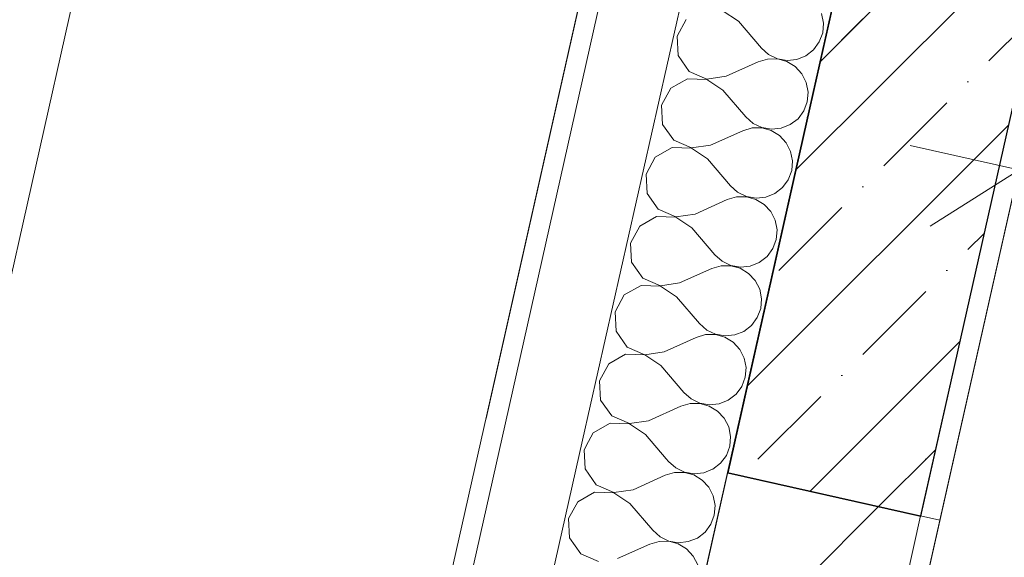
# Model space of a CAD drawing. Header units: millimetres. Extents: x -7145539 to -6664766, y 5874041 to 6141700.
# Tile 22 of 177: x -6941682 to -6940687, y 5894458 to 5895001. Entities that reach past the tile are written whole.
import ezdxf
from ezdxf.enums import TextEntityAlignment as Align

# ---------------------------------------------------------------- set-up
doc = ezdxf.new("R2010")
doc.units = ezdxf.units.MM
doc.header["$MEASUREMENT"] = 0
doc.linetypes.add('Штрихпунктирная', pattern=[670.277762, 352.777767, -176.388884, 0, -141.111112])
for name, color, linetype in [('S - квартира_помещение.АР', 7, 'Continuous'), ('АР-Стены_внешние_.АР', 7, 'Continuous'), ('АР-Стены_внутренние_пилоны.АР', 7, 'Continuous'), ('АР-Чертеж-Оси_Осевые размеры.АР', 7, 'Continuous'), ('АР-Чертеж-Размеры.АР', 7, 'Continuous')]:
    doc.layers.add(name, color=color, linetype=linetype)
for name, color, linetype, lineweight in [('S - квартира_помещение.АР_Ном._пера__101', 252, 'Continuous', 0), ('АР-Стены_внешние_.АР_Ном._пера__1', 7, 'Continuous', 30), ('АР-Стены_внешние_.АР_Ном._пера__120', 7, 'Continuous', 15), ('АР-Стены_внутренние_пилоны.АР_Ном._пера__1', 7, 'Continuous', 15), ('АР-Чертеж-Оси_Осевые размеры.АР_Ном._пера__120', 7, 'Continuous', 0), ('АР-Чертеж-Размеры.АР_Ном._пера__1', 7, 'Continuous', 0), ('Паспорта Зон Archicad_Ном._пера__1', 7, 'Continuous', 0)]:
    doc.layers.add(name, color=color, linetype=linetype, lineweight=lineweight)
doc.styles.add('РЎР“Р•РќР•Р\xa0Р\x98Р\xa0_РЎРўР\x98Р›Р¬_1', font='txt')
doc.styles.add('РЎР“Р•РќР•Р\xa0Р\x98Р\xa0_РЎРўР\x98Р›Р¬_2', font='GOTHIC.TTF')
doc.styles.add('РЎР“Р•РќР•Р\xa0Р\x98Р\xa0_РЎРўР\x98Р›Р¬_6', font='GOST_Common.ttf')
doc.dimstyles.new('СГЕНЕРИР_СТИЛЬ__1', dxfattribs={"dimtxt": 150, "dimasz": 142.5, "dimexe": 0.18, "dimexo": 0.0625, "dimgap": 0, "dimtad": 1, "dimdec": 0, "dimzin": 0, "dimdsep": 46, "dimtxsty": 'РЎР“Р•РќР•Р\xa0Р\x98Р\xa0_РЎРўР\x98Р›Р¬_6', "dimblk": 'ARROWHEAD_6', "dimblk1": 'ARROWHEAD_6', "dimblk2": 'ARROWHEAD_6', "dimcen": 0.09, "dimse1": 1, "dimse2": 1, "dimclrd": 7, "dimclre": 7, "dimclrt": 7, "dimazin": 0, "dimtfac": 1, "dimtdec": 4, "dimtmove": 0, "dimatfit": 3, "dimfxl": 1, "dimtolj": 1, "dimtzin": 0, "dimarcsym": 0})
doc.dimstyles.new('СГЕНЕРИР_СТИЛЬ__10', dxfattribs={"dimtxt": 150, "dimasz": 142.5, "dimexe": 0.18, "dimexo": 10670.685182, "dimgap": 0, "dimtad": 1, "dimdec": 0, "dimzin": 0, "dimdsep": 46, "dimtxsty": 'РЎР“Р•РќР•Р\xa0Р\x98Р\xa0_РЎРўР\x98Р›Р¬_6', "dimblk": 'ARROWHEAD_6', "dimblk1": 'ARROWHEAD_6', "dimblk2": 'ARROWHEAD_6', "dimcen": 0.09, "dimclrd": 7, "dimclre": 7, "dimclrt": 7, "dimazin": 0, "dimtfac": 1, "dimtdec": 4, "dimtmove": 0, "dimatfit": 3, "dimfxl": 1, "dimtolj": 1, "dimtzin": 0, "dimarcsym": 0})
doc.dimstyles.new('СГЕНЕРИР_СТИЛЬ__11', dxfattribs={"dimtxt": 150, "dimasz": 142.5, "dimexe": 0.18, "dimexo": 10670.407976, "dimgap": 0, "dimtad": 1, "dimdec": 0, "dimzin": 0, "dimdsep": 46, "dimtxsty": 'РЎР“Р•РќР•Р\xa0Р\x98Р\xa0_РЎРўР\x98Р›Р¬_6', "dimblk": 'ARROWHEAD_6', "dimblk1": 'ARROWHEAD_6', "dimblk2": 'ARROWHEAD_6', "dimcen": 0.09, "dimclrd": 7, "dimclre": 7, "dimclrt": 7, "dimazin": 0, "dimtfac": 1, "dimtdec": 4, "dimtmove": 0, "dimatfit": 3, "dimfxl": 1, "dimtolj": 1, "dimtzin": 0, "dimarcsym": 0})
pattern_1 = [(45, (-6321637.81, 6319297.94), (-111.369318, 111.369318), [0, -105, 0, -157.5]), (110, (-6321287.81, 6319297.94), (148.001588, 53.868173), [0, -77, 0, -133])]

# ---------------------------------------------------------------- blocks, each defined once
blk = doc.blocks.new('Жилая комната №3_3_48_1', base_point=(-6939724.13, 5891678.41))
at = {"layer": 'S - квартира_помещение.АР_Ном._пера__101', "color": 252, "linetype": 'Continuous', "lineweight": 0, "flags": 128}
blk.add_lwpolyline([(-6937768.89, 5892718.21), (-6936804.66, 5897011.19), (-6940024.59, 5897734.4), (-6940988.82, 5893441.43)], close=True, dxfattribs=at)
at = {"layer": 'Паспорта Зон Archicad_Ном._пера__1', "color": 7, "lineweight": 0, "style": 'РЎР“Р•РќР•Р\xa0Р\x98Р\xa0_РЎРўР\x98Р›Р¬_1'}
blk.add_attdef('ROOM_NUMBER', text='', height=250, rotation=347.34108, dxfattribs=at).set_placement((-6938769.45, 5895734.17), align=Align.MIDDLE_CENTER)
blk = doc.blocks.new('*X917', base_point=(-6321637.81, 6318947.94))
at = {"layer": 'АР-Стены_внешние_.АР_Ном._пера__1', "color": 7, "linetype": 'Continuous', "lineweight": 0}
for p, q in [((-6940955.77, 5894999.89), (-6940972.01, 5895010.71)), ((-6941008.46, 5895001.69), (-6941017.78, 5894984.53)), ((-6940869.76, 5894997.89), (-6940871.66, 5895007.56)), ((-6940955.77, 5894999.89), (-6940932.59, 5894972.72)), ((-6940870.57, 5894988.07), (-6940869.76, 5894997.89)), ((-6941017.78, 5894984.53), (-6941016.69, 5894965.05)), ((-6940874.04, 5894978.85), (-6940870.57, 5894988.07)), ((-6940932.59, 5894972.72), (-6940925.22, 5894966.18)), ((-6940887.69, 5894964.9), (-6940879.89, 5894970.92)), ((-6940879.89, 5894970.92), (-6940874.04, 5894978.85)), ((-6941016.69, 5894965.05), (-6941005.52, 5894949.04)), ((-6940926.26, 5894961.54), (-6940935.72, 5894958.78)), ((-6940916.4, 5894961.62), (-6940926.26, 5894961.54)), ((-6940925.22, 5894966.18), (-6940916.34, 5894961.9)), ((-6940906.91, 5894958.99), (-6940916.4, 5894961.62)), ((-6940916.34, 5894961.9), (-6940906.63, 5894960.21)), ((-6940906.63, 5894960.21), (-6940896.83, 5894961.23)), ((-6940896.83, 5894961.23), (-6940887.69, 5894964.9)), ((-6940968.29, 5894944.14), (-6940935.72, 5894958.78)), ((-6940898.49, 5894953.88), (-6940906.91, 5894958.99)), ((-6940891.78, 5894946.65), (-6940898.49, 5894953.88)), ((-6941007.17, 5894941.68), (-6941024.12, 5894931.99)), ((-6940987.66, 5894941.02), (-6941007.17, 5894941.68)), ((-6941005.52, 5894949.04), (-6940987.6, 5894941.3)), ((-6940971.42, 5894930.2), (-6940987.66, 5894941.02)), ((-6940987.6, 5894941.3), (-6940968.29, 5894944.14)), ((-6940887.31, 5894937.87), (-6940891.78, 5894946.65)), ((-6941024.12, 5894931.99), (-6941033.43, 5894914.84)), ((-6940885.41, 5894928.2), (-6940887.31, 5894937.87)), ((-6940971.42, 5894930.2), (-6940948.24, 5894903.03)), ((-6940886.22, 5894918.38), (-6940885.41, 5894928.2)), ((-6941033.43, 5894914.84), (-6941032.35, 5894895.35)), ((-6940889.69, 5894909.16), (-6940886.22, 5894918.38)), ((-6940948.24, 5894903.03), (-6940940.87, 5894896.49)), ((-6940903.34, 5894895.21), (-6940895.54, 5894901.23)), ((-6940895.54, 5894901.23), (-6940889.69, 5894909.16)), ((-6941032.35, 5894895.35), (-6941021.17, 5894879.35)), ((-6940941.91, 5894891.85), (-6940951.37, 5894889.09)), ((-6940932.06, 5894891.92), (-6940941.91, 5894891.85)), ((-6940940.87, 5894896.49), (-6940931.99, 5894892.21)), ((-6940922.56, 5894889.3), (-6940932.06, 5894891.92)), ((-6940931.99, 5894892.21), (-6940922.29, 5894890.52)), ((-6940922.29, 5894890.52), (-6940912.49, 5894891.54)), ((-6940912.49, 5894891.54), (-6940903.34, 5894895.21)), ((-6940983.94, 5894874.44), (-6940951.37, 5894889.09)), ((-6940914.14, 5894884.18), (-6940922.56, 5894889.3)), ((-6940907.44, 5894876.96), (-6940914.14, 5894884.18)), ((-6941022.83, 5894871.99), (-6941039.77, 5894862.3)), ((-6941003.32, 5894871.33), (-6941022.83, 5894871.99)), ((-6941021.17, 5894879.35), (-6941003.25, 5894871.61)), ((-6940987.07, 5894860.5), (-6941003.32, 5894871.33)), ((-6941003.25, 5894871.61), (-6940983.94, 5894874.44)), ((-6940902.97, 5894868.18), (-6940907.44, 5894876.96)), ((-6941039.77, 5894862.3), (-6941049.09, 5894845.15)), ((-6940901.06, 5894858.51), (-6940902.97, 5894868.18)), ((-6940987.07, 5894860.5), (-6940963.89, 5894833.34)), ((-6940901.88, 5894848.69), (-6940901.06, 5894858.51)), ((-6941049.09, 5894845.15), (-6941048, 5894825.66)), ((-6940905.34, 5894839.47), (-6940901.88, 5894848.69)), ((-6940963.89, 5894833.34), (-6940956.52, 5894826.79)), ((-6940918.99, 5894825.51), (-6940911.2, 5894831.54)), ((-6940911.2, 5894831.54), (-6940905.34, 5894839.47)), ((-6941048, 5894825.66), (-6941036.83, 5894809.66)), ((-6940957.56, 5894822.16), (-6940967.02, 5894819.4)), ((-6940947.71, 5894822.23), (-6940957.56, 5894822.16)), ((-6940956.52, 5894826.79), (-6940947.65, 5894822.51)), ((-6940938.21, 5894819.61), (-6940947.71, 5894822.23)), ((-6940947.65, 5894822.51), (-6940937.94, 5894820.82)), ((-6940937.94, 5894820.82), (-6940928.14, 5894821.85)), ((-6940928.14, 5894821.85), (-6940918.99, 5894825.51)), ((-6940999.6, 5894804.75), (-6940967.02, 5894819.4)), ((-6940929.79, 5894814.49), (-6940938.21, 5894819.61)), ((-6940923.09, 5894807.27), (-6940929.79, 5894814.49)), ((-6941038.48, 5894802.3), (-6941055.42, 5894792.61)), ((-6941018.97, 5894801.63), (-6941038.48, 5894802.3)), ((-6941036.83, 5894809.66), (-6941018.91, 5894801.92)), ((-6941002.73, 5894790.81), (-6941018.97, 5894801.63)), ((-6941018.91, 5894801.92), (-6940999.6, 5894804.75)), ((-6940918.62, 5894798.49), (-6940923.09, 5894807.27)), ((-6941055.42, 5894792.61), (-6941064.74, 5894775.46)), ((-6940916.72, 5894788.82), (-6940918.62, 5894798.49)), ((-6941002.73, 5894790.81), (-6940979.55, 5894763.64)), ((-6940917.53, 5894779), (-6940916.72, 5894788.82)), ((-6941064.74, 5894775.46), (-6941063.65, 5894755.97)), ((-6940921, 5894769.77), (-6940917.53, 5894779)), ((-6940979.55, 5894763.64), (-6940972.18, 5894757.1)), ((-6940934.65, 5894755.82), (-6940926.85, 5894761.85)), ((-6940926.85, 5894761.85), (-6940921, 5894769.77)), ((-6941063.65, 5894755.97), (-6941052.48, 5894739.96)), ((-6940973.22, 5894752.47), (-6940982.68, 5894749.7)), ((-6940963.36, 5894752.54), (-6940973.22, 5894752.47)), ((-6940972.18, 5894757.1), (-6940963.3, 5894752.82)), ((-6940953.87, 5894749.92), (-6940963.36, 5894752.54)), ((-6940963.3, 5894752.82), (-6940953.59, 5894751.13)), ((-6940953.59, 5894751.13), (-6940943.79, 5894752.16)), ((-6940943.79, 5894752.16), (-6940934.65, 5894755.82)), ((-6941015.25, 5894735.06), (-6940982.68, 5894749.7)), ((-6940945.45, 5894744.8), (-6940953.87, 5894749.92)), ((-6940938.74, 5894737.57), (-6940945.45, 5894744.8)), ((-6941054.13, 5894732.61), (-6941071.08, 5894722.92)), ((-6941034.62, 5894731.94), (-6941054.13, 5894732.61)), ((-6941052.48, 5894739.96), (-6941034.56, 5894732.22)), ((-6941018.38, 5894721.12), (-6941034.62, 5894731.94)), ((-6941034.56, 5894732.22), (-6941015.25, 5894735.06)), ((-6940934.27, 5894728.79), (-6940938.74, 5894737.57)), ((-6941071.08, 5894722.92), (-6941080.4, 5894705.77)), ((-6940932.37, 5894719.13), (-6940934.27, 5894728.79)), ((-6941018.38, 5894721.12), (-6940995.2, 5894693.95)), ((-6940933.18, 5894709.31), (-6940932.37, 5894719.13)), ((-6941080.4, 5894705.77), (-6941079.31, 5894686.28)), ((-6940936.65, 5894700.08), (-6940933.18, 5894709.31)), ((-6940995.2, 5894693.95), (-6940987.83, 5894687.41)), ((-6940950.3, 5894686.13), (-6940942.5, 5894692.15)), ((-6940942.5, 5894692.15), (-6940936.65, 5894700.08)), ((-6941079.31, 5894686.28), (-6941068.13, 5894670.27)), ((-6940988.87, 5894682.77), (-6940998.33, 5894680.01)), ((-6940979.02, 5894682.85), (-6940988.87, 5894682.77)), ((-6940987.83, 5894687.41), (-6940978.95, 5894683.13)), ((-6940969.52, 5894680.23), (-6940979.02, 5894682.85)), ((-6940978.95, 5894683.13), (-6940969.25, 5894681.44)), ((-6940969.25, 5894681.44), (-6940959.45, 5894682.46)), ((-6940959.45, 5894682.46), (-6940950.3, 5894686.13)), ((-6941030.9, 5894665.37), (-6940998.33, 5894680.01)), ((-6940961.1, 5894675.11), (-6940969.52, 5894680.23)), ((-6940954.4, 5894667.88), (-6940961.1, 5894675.11)), ((-6941069.79, 5894662.91), (-6941086.73, 5894653.22)), ((-6941050.28, 5894662.25), (-6941069.79, 5894662.91)), ((-6941068.13, 5894670.27), (-6941050.21, 5894662.53)), ((-6941034.03, 5894651.43), (-6941050.28, 5894662.25)), ((-6941050.21, 5894662.53), (-6941030.9, 5894665.37)), ((-6940949.93, 5894659.1), (-6940954.4, 5894667.88)), ((-6941086.73, 5894653.22), (-6941096.05, 5894636.07)), ((-6940948.02, 5894649.43), (-6940949.93, 5894659.1)), ((-6941034.03, 5894651.43), (-6941010.85, 5894624.26)), ((-6940948.84, 5894639.61), (-6940948.02, 5894649.43)), ((-6941096.05, 5894636.07), (-6941094.96, 5894616.58)), ((-6940952.3, 5894630.39), (-6940948.84, 5894639.61)), ((-6941010.85, 5894624.26), (-6941003.48, 5894617.72)), ((-6940965.95, 5894616.44), (-6940958.16, 5894622.46)), ((-6940958.16, 5894622.46), (-6940952.3, 5894630.39)), ((-6941094.96, 5894616.58), (-6941083.79, 5894600.58)), ((-6941004.52, 5894613.08), (-6941013.98, 5894610.32)), ((-6940994.67, 5894613.16), (-6941004.52, 5894613.08)), ((-6941003.48, 5894617.72), (-6940994.61, 5894613.44)), ((-6940985.17, 5894610.53), (-6940994.67, 5894613.16)), ((-6940994.61, 5894613.44), (-6940984.9, 5894611.75)), ((-6940984.9, 5894611.75), (-6940975.1, 5894612.77)), ((-6940975.1, 5894612.77), (-6940965.95, 5894616.44)), ((-6941046.56, 5894595.67), (-6941013.98, 5894610.32)), ((-6940976.75, 5894605.41), (-6940985.17, 5894610.53)), ((-6940970.05, 5894598.19), (-6940976.75, 5894605.41)), ((-6941085.44, 5894593.22), (-6941102.38, 5894583.53)), ((-6941065.93, 5894592.56), (-6941085.44, 5894593.22)), ((-6941083.79, 5894600.58), (-6941065.87, 5894592.84)), ((-6941049.69, 5894581.74), (-6941065.93, 5894592.56)), ((-6941065.87, 5894592.84), (-6941046.56, 5894595.67)), ((-6940965.58, 5894589.41), (-6940970.05, 5894598.19)), ((-6941102.38, 5894583.53), (-6941107.16, 5894574.74)), ((-6940963.68, 5894579.74), (-6940965.58, 5894589.41)), ((-6941049.69, 5894581.74), (-6941028.68, 5894557.11)), ((-6940964.49, 5894569.92), (-6940963.68, 5894579.74)), ((-6940967.96, 5894560.7), (-6940964.49, 5894569.92)), ((-6940981.61, 5894546.74), (-6940973.81, 5894552.77)), ((-6940973.81, 5894552.77), (-6940967.96, 5894560.7)), ((-6940981.94, 5894546.61), (-6940981.61, 5894546.74))]:
    blk.add_line(p, q, dxfattribs=at)
blk = doc.blocks.new('Стена_241_1', base_point=(-6937778.14, 5907827.36))
at = {"layer": 'АР-Стены_внешние_.АР', "linetype": 'Continuous', "lineweight": 0, "true_color": 0x000000}
h = blk.add_hatch(dxfattribs=at)
h.set_pattern_fill('БЛОКИ_БЕТОННЫЕ_ЭФФЕКТИВН_70', color=18, style=0, pattern_type=2)
h.set_pattern_definition([(45, (-6321637.81, 6318947.94), (-127.27922, 127.27922), [])])
h.paths.add_polyline_path([(-6940703.79, 5895714.31), (-6940966.83, 5894543.22), (-6940771.69, 5894499.39), (-6940508.65, 5895670.48)])
h = blk.add_hatch(dxfattribs=at)
h.set_pattern_fill('ШТУКАТУРКА__ГИПС_01_0001', color=18, style=0, pattern_type=2)
h.set_pattern_definition(pattern_1)
h.paths.add_polyline_path([(-6940752.18, 5894495.01), (-6940489.14, 5895666.09), (-6940508.65, 5895670.48), (-6940771.69, 5894499.39)])
at = {"layer": 'АР-Стены_внешние_.АР_Ном._пера__1', "color": 7, "linetype": 'Continuous', "lineweight": 0}
for p, q in [((-6940928.2, 5895764.71), (-6941191.24, 5894593.62)), ((-6940850.15, 5895747.18), (-6941113.18, 5894576.09))]:
    blk.add_line(p, q, dxfattribs=at)
at = {"layer": 'АР-Стены_внешние_.АР_Ном._пера__1', "color": 7, "linetype": 'Continuous', "lineweight": 15}
for p, q in [((-6940703.79, 5895714.31), (-6940966.83, 5894543.22)), ((-6940771.69, 5894499.39), (-6940508.65, 5895670.48))]:
    blk.add_line(p, q, dxfattribs=at)
at = {"layer": 'АР-Стены_внешние_.АР_Ном._пера__1', "color": 7, "linetype": 'Continuous', "lineweight": 0, "flags": 128}
for points in [[(-6940947.72, 5895769.09), (-6941210.75, 5894598.01)], [(-6940752.18, 5894495.01), (-6940489.14, 5895666.09)], [(-6940771.69, 5894499.39), (-6940752.18, 5894495.01)]]:
    blk.add_lwpolyline(points, dxfattribs=at)
at = {"layer": 'АР-Стены_внешние_.АР_Ном._пера__1', "color": 7, "linetype": 'Continuous', "lineweight": 15, "flags": 128}
blk.add_lwpolyline([(-6940966.83, 5894543.22), (-6940771.69, 5894499.39)], dxfattribs=at)
at = {"layer": 'АР-Стены_внешние_.АР', "color": 7, "lineweight": 0}
blk.add_blockref('*X917', (-6321637.81, 6318947.94), dxfattribs=at)
blk = doc.blocks.new('Стена_316_1', base_point=(-6940869.02, 5894521.25))
at = {"layer": 'АР-Стены_внутренние_пилоны.АР', "linetype": 'Continuous', "lineweight": 0, "true_color": 0x000000}
h = blk.add_hatch(dxfattribs=at)
h.set_pattern_fill('ЖЕЛЕЗОБЕТОН__PROJECT__0001', color=18, style=0, pattern_type=2)
h.set_pattern_definition([(45, (-6321637.81, 6318947.94), (-84.852814, 84.852814), []), (45, (-6321680.24, 6318990.37), (-84.852814, 84.852814), [90, -30, 0, -30])])
h.paths.add_polyline_path([(-6940771.45, 5894499.34), (-6940508.5, 5895670.17), (-6940703.64, 5895714), (-6940966.59, 5894543.16)])
at = {"layer": 'АР-Стены_внутренние_пилоны.АР_Ном._пера__1', "color": 7, "linetype": 'Continuous', "lineweight": 30, "flags": 128}
for points in [[(-6940703.64, 5895714), (-6940966.59, 5894543.16)], [(-6940771.45, 5894499.34), (-6940508.5, 5895670.17)], [(-6940966.59, 5894543.16), (-6940771.45, 5894499.34)]]:
    blk.add_lwpolyline(points, dxfattribs=at)
blk = doc.blocks.new('*X1089', base_point=(-6321637.81, 6318947.94))
at = {"layer": 'АР-Стены_внешние_.АР_Ном._пера__1', "color": 7, "linetype": 'Continuous', "lineweight": 0}
for p, q in [((-6941107.16, 5894574.74), (-6941111.7, 5894566.38)), ((-6941111.7, 5894566.38), (-6941110.61, 5894546.89)), ((-6941028.67, 5894557.11), (-6941026.51, 5894554.57)), ((-6941026.51, 5894554.57), (-6941019.14, 5894548.02)), ((-6941110.61, 5894546.89), (-6941099.44, 5894530.89)), ((-6941020.18, 5894543.39), (-6941029.64, 5894540.63)), ((-6941010.32, 5894543.46), (-6941020.18, 5894543.39)), ((-6941019.14, 5894548.02), (-6941010.26, 5894543.74)), ((-6941000.83, 5894540.84), (-6941010.32, 5894543.46)), ((-6941010.26, 5894543.74), (-6941000.55, 5894542.05)), ((-6941000.55, 5894542.05), (-6940990.75, 5894543.08)), ((-6940990.75, 5894543.08), (-6940981.94, 5894546.61)), ((-6941062.21, 5894525.98), (-6941029.64, 5894540.63)), ((-6940992.41, 5894535.72), (-6941000.83, 5894540.84)), ((-6940985.71, 5894528.5), (-6940992.41, 5894535.72)), ((-6941101.09, 5894523.53), (-6941118.04, 5894513.84)), ((-6941081.58, 5894522.86), (-6941101.09, 5894523.53)), ((-6941099.44, 5894530.89), (-6941081.52, 5894523.15)), ((-6941065.34, 5894512.04), (-6941081.58, 5894522.86)), ((-6941081.52, 5894523.15), (-6941062.21, 5894525.98)), ((-6940981.23, 5894519.72), (-6940985.71, 5894528.5)), ((-6941118.04, 5894513.84), (-6941127.36, 5894496.69)), ((-6940979.33, 5894510.05), (-6940981.23, 5894519.72)), ((-6941065.34, 5894512.04), (-6941042.16, 5894484.87)), ((-6940980.14, 5894500.23), (-6940979.33, 5894510.05)), ((-6941127.36, 5894496.69), (-6941126.27, 5894477.2)), ((-6940983.61, 5894491), (-6940980.14, 5894500.23)), ((-6941042.16, 5894484.87), (-6941034.79, 5894478.33)), ((-6940997.26, 5894477.05), (-6940989.46, 5894483.08)), ((-6940989.46, 5894483.08), (-6940983.61, 5894491)), ((-6941126.27, 5894477.2), (-6941115.09, 5894461.2)), ((-6941035.83, 5894473.7), (-6941045.29, 5894470.94)), ((-6941025.98, 5894473.77), (-6941035.83, 5894473.7)), ((-6941034.79, 5894478.33), (-6941025.91, 5894474.05)), ((-6941016.48, 5894471.15), (-6941025.98, 5894473.77)), ((-6941025.91, 5894474.05), (-6941016.21, 5894472.36)), ((-6941016.21, 5894472.36), (-6941006.41, 5894473.39)), ((-6941006.41, 5894473.39), (-6940997.26, 5894477.05)), ((-6941077.86, 5894456.29), (-6941045.29, 5894470.94)), ((-6941008.06, 5894466.03), (-6941016.48, 5894471.15)), ((-6941001.36, 5894458.81), (-6941008.06, 5894466.03)), ((-6941115.09, 5894461.2), (-6941097.17, 5894453.45)), ((-6940996.89, 5894450.02), (-6941001.36, 5894458.81))]:
    blk.add_line(p, q, dxfattribs=at)
blk = doc.blocks.new('Стена_343_1', base_point=(-6940986.34, 5894547.6))
at = {"layer": 'АР-Стены_внешние_.АР_Ном._пера__1', "color": 7, "linetype": 'Continuous', "lineweight": 0, "flags": 128}
for points in [[(-6941113.18, 5894576.09), (-6941398.03, 5893307.86)], [(-6941251.68, 5893274.99), (-6940966.83, 5894543.22)]]:
    blk.add_lwpolyline(points, dxfattribs=at)
at = {"layer": 'АР-Стены_внешние_.АР', "color": 7, "lineweight": 0}
blk.add_blockref('*X1089', (-6321637.81, 6318947.94), dxfattribs=at)
blk = doc.blocks.new('Стена_344_1', base_point=(-6941132.18, 5893350.64))
at = {"layer": 'АР-Стены_внешние_.АР', "linetype": 'Continuous', "lineweight": 0, "true_color": 0x000000}
h = blk.add_hatch(dxfattribs=at)
h.set_pattern_fill('БЛОКИ_БЕТОННЫЕ_ЭФФЕКТИВН_78', color=18, style=0, pattern_type=2)
h.set_pattern_definition([(45, (-6321637.81, 6318947.94), (-127.279217, 127.279217), [])])
h.paths.add_polyline_path([(-6941012.7, 5893426.29), (-6940771.69, 5894499.39), (-6940966.83, 5894543.22), (-6941207.84, 5893470.12)])
h = blk.add_hatch(dxfattribs=at)
h.set_pattern_fill('ШТУКАТУРКА__ГИПС_01_0001', color=18, style=0, pattern_type=2)
h.set_pattern_definition(pattern_1)
h.paths.add_polyline_path([(-6940988.8, 5893441.43), (-6940752.18, 5894495.01), (-6940771.69, 5894499.39), (-6941008.32, 5893445.81)])
at = {"layer": 'АР-Стены_внешние_.АР_Ном._пера__1', "color": 7, "linetype": 'Continuous', "lineweight": 15}
blk.add_line((-6941012.7, 5893426.29), (-6940771.69, 5894499.39), dxfattribs=at)
at = {"layer": 'АР-Стены_внешние_.АР_Ном._пера__1', "color": 7, "linetype": 'Continuous', "lineweight": 15, "flags": 128}
for points in [[(-6940966.83, 5894543.22), (-6941251.67, 5893274.98)], [(-6940771.69, 5894499.39), (-6940966.83, 5894543.22)]]:
    blk.add_lwpolyline(points, dxfattribs=at)
at = {"layer": 'АР-Стены_внешние_.АР_Ном._пера__1', "color": 7, "linetype": 'Continuous', "lineweight": 0, "flags": 128}
for points in [[(-6940988.8, 5893441.43), (-6940752.18, 5894495.01)], [(-6940752.18, 5894495.01), (-6940771.69, 5894499.39)]]:
    blk.add_lwpolyline(points, dxfattribs=at)
blk = doc.blocks.new('Стандартный Маркер Сетки[164]_1', base_point=(-6937759.61, 5908822.15))
at = {"layer": 'АР-Чертеж-Оси_Осевые размеры.АР_Ном._пера__120', "color": 7, "linetype": 'Штрихпунктирная', "lineweight": 0}
blk.add_line((-6937978.74, 5907846.46), (-6942541.25, 5887532.06), dxfattribs=at)
at = {"layer": 'АР-Чертеж-Оси_Осевые размеры.АР_Ном._пера__120', "color": 7, "lineweight": 0, "style": 'РЎР“Р•РќР•Р\xa0Р\x98Р\xa0_РЎРўР\x98Р›Р¬_2'}
blk.add_attdef('AC_MarkerText_1', text='', height=350, rotation=347.34172, dxfattribs=at).set_placement((-6942800.02, 5886249.59), align=Align.TOP_CENTER)
blk = doc.blocks.new('Стандартный Маркер Сетки[179]_1', base_point=(-6937759.61, 5908822.15))
at = {"layer": 'АР-Чертеж-Оси_Осевые размеры.АР_Ном._пера__120', "color": 7, "linetype": 'Штрихпунктирная', "lineweight": 0}
blk.add_line((-6937978.74, 5907846.46), (-6942541.25, 5887532.06), dxfattribs=at)
at = {"layer": 'АР-Чертеж-Оси_Осевые размеры.АР_Ном._пера__120', "color": 7, "lineweight": 0, "style": 'РЎР“Р•РќР•Р\xa0Р\x98Р\xa0_РЎРўР\x98Р›Р¬_2'}
blk.add_attdef('AC_MarkerText_1', text='', height=350, rotation=347.34172, dxfattribs=at).set_placement((-6942800.02, 5886249.59), align=Align.TOP_CENTER)
blk = doc.blocks.new('Стандартный Маркер Сетки[180]_1', base_point=(-6937759.61, 5908822.15))
at = {"layer": 'АР-Чертеж-Оси_Осевые размеры.АР_Ном._пера__120', "color": 7, "linetype": 'Штрихпунктирная', "lineweight": 0}
blk.add_line((-6937978.74, 5907846.46), (-6942541.25, 5887532.06), dxfattribs=at)
at = {"layer": 'АР-Чертеж-Оси_Осевые размеры.АР_Ном._пера__120', "color": 7, "lineweight": 0, "style": 'РЎР“Р•РќР•Р\xa0Р\x98Р\xa0_РЎРўР\x98Р›Р¬_2'}
blk.add_attdef('AC_MarkerText_1', text='', height=350, rotation=347.34172, dxfattribs=at).set_placement((-6942800.02, 5886249.59), align=Align.TOP_CENTER)
blk = doc.blocks.new('Стандартный Маркер Сетки[181]_1', base_point=(-6937759.61, 5908822.15))
at = {"layer": 'АР-Чертеж-Оси_Осевые размеры.АР_Ном._пера__120', "color": 7, "linetype": 'Штрихпунктирная', "lineweight": 0}
blk.add_line((-6937978.74, 5907846.46), (-6942541.25, 5887532.06), dxfattribs=at)
at = {"layer": 'АР-Чертеж-Оси_Осевые размеры.АР_Ном._пера__120', "color": 7, "lineweight": 0, "style": 'РЎР“Р•РќР•Р\xa0Р\x98Р\xa0_РЎРўР\x98Р›Р¬_2'}
blk.add_attdef('AC_MarkerText_1', text='', height=350, rotation=347.34172, dxfattribs=at).set_placement((-6942800.02, 5886249.59), align=Align.TOP_CENTER)
blk = doc.blocks.new('Стандартный Маркер Сетки[184]_1', base_point=(-6937759.61, 5908822.15))
at = {"layer": 'АР-Чертеж-Оси_Осевые размеры.АР_Ном._пера__120', "color": 7, "linetype": 'Штрихпунктирная', "lineweight": 0}
blk.add_line((-6937978.74, 5907846.46), (-6942541.25, 5887532.06), dxfattribs=at)
at = {"layer": 'АР-Чертеж-Оси_Осевые размеры.АР_Ном._пера__120', "color": 7, "lineweight": 0, "style": 'РЎР“Р•РќР•Р\xa0Р\x98Р\xa0_РЎРўР\x98Р›Р¬_2'}
blk.add_attdef('AC_MarkerText_1', text='', height=350, rotation=347.34172, dxfattribs=at).set_placement((-6942800.02, 5886249.59), align=Align.TOP_CENTER)
blk = doc.blocks.new('Стандартный Маркер Сетки[192]_1', base_point=(-6937759.61, 5908822.15))
at = {"layer": 'АР-Чертеж-Оси_Осевые размеры.АР_Ном._пера__120', "color": 7, "linetype": 'Штрихпунктирная', "lineweight": 0}
blk.add_line((-6937978.74, 5907846.46), (-6942541.25, 5887532.06), dxfattribs=at)
at = {"layer": 'АР-Чертеж-Оси_Осевые размеры.АР_Ном._пера__120', "color": 7, "lineweight": 0, "style": 'РЎР“Р•РќР•Р\xa0Р\x98Р\xa0_РЎРўР\x98Р›Р¬_2'}
blk.add_attdef('AC_MarkerText_1', text='', height=350, rotation=347.34172, dxfattribs=at).set_placement((-6942800.02, 5886249.59), align=Align.TOP_CENTER)
blk = doc.blocks.new('Стандартный Маркер Сетки[193]_1', base_point=(-6937759.61, 5908822.15))
at = {"layer": 'АР-Чертеж-Оси_Осевые размеры.АР_Ном._пера__120', "color": 7, "linetype": 'Штрихпунктирная', "lineweight": 0}
blk.add_line((-6937978.74, 5907846.46), (-6942541.25, 5887532.06), dxfattribs=at)
at = {"layer": 'АР-Чертеж-Оси_Осевые размеры.АР_Ном._пера__120', "color": 7, "lineweight": 0, "style": 'РЎР“Р•РќР•Р\xa0Р\x98Р\xa0_РЎРўР\x98Р›Р¬_2'}
blk.add_attdef('AC_MarkerText_1', text='', height=350, rotation=347.34172, dxfattribs=at).set_placement((-6942800.02, 5886249.59), align=Align.TOP_CENTER)
blk = doc.blocks.new('Стандартный Маркер Сетки[194]_1', base_point=(-6937759.61, 5908822.15))
at = {"layer": 'АР-Чертеж-Оси_Осевые размеры.АР_Ном._пера__120', "color": 7, "linetype": 'Штрихпунктирная', "lineweight": 0}
blk.add_line((-6937978.74, 5907846.46), (-6942541.25, 5887532.06), dxfattribs=at)
at = {"layer": 'АР-Чертеж-Оси_Осевые размеры.АР_Ном._пера__120', "color": 7, "lineweight": 0, "style": 'РЎР“Р•РќР•Р\xa0Р\x98Р\xa0_РЎРўР\x98Р›Р¬_2'}
blk.add_attdef('AC_MarkerText_1', text='', height=350, rotation=347.34172, dxfattribs=at).set_placement((-6942800.02, 5886249.59), align=Align.TOP_CENTER)
blk = doc.blocks.new('*D1277', base_point=(-6321637.81, 6318947.94))
at = {"layer": 'АР-Чертеж-Размеры.АР_Ном._пера__1', "color": 7, "linetype": 'Continuous', "lineweight": 0, "transparency": 16777216}
for p, q in [((-6940703.33, 5894712.12), (-6940641.7, 5894986.54)), ((-6940582.9, 5894906.07), (-6940762.13, 5894792.59)), ((-6940782.28, 5894873.98), (-6940672.52, 5894849.33)), ((-6940672.52, 5894849.33), (-6937452.62, 5894126.16)), ((-6937483.44, 5893988.95), (-6937421.81, 5894263.36)), ((-6937542.24, 5894069.42), (-6937363.01, 5894182.9)), ((-6937452.62, 5894126.16), (-6937342.86, 5894101.51))]:
    blk.add_line(p, q, dxfattribs=at)
at = {"layer": 'АР-Чертеж-Размеры.АР_Ном._пера__1', "color": 7, "lineweight": 0, "transparency": 16777216, "insert": (-6939288.65, 5894569.27), "char_height": 150, "attachment_point": 7, "rotation": 347.34172, "style": 'РЎР“Р•РќР•Р\xa0Р\x98Р\xa0_РЎРўР\x98Р›Р¬_6'}
blk.add_mtext('\\A1;{\\pql;\\fGOST Common|b0|i0|c204|p0;\\W1.000000;3\xa0300}', dxfattribs=at)
blk = doc.blocks.new('ARROWHEAD_6')
at = {"color": 0, "linetype": 'Continuous', "lineweight": 0}
for p, q in [((-0.5, -0.5), (0.5, 0.5)), ((0, 0), (-1, 0))]:
    blk.add_line(p, q, dxfattribs=at)
blk = doc.blocks.new('*D1286', base_point=(-6321637.81, 6318947.94))
at = {"layer": 'АР-Чертеж-Размеры.АР_Ном._пера__1', "color": 7, "linetype": 'Continuous', "lineweight": 0, "transparency": 16777216}
for p, q in [((-6940940.48, 5897740.14), (-6941053.97, 5897919.36)), ((-6940997.23, 5897829.75), (-6941435.5, 5895878.36)), ((-6941378.76, 5895788.75), (-6941492.24, 5895967.97)), ((-6941572.7, 5895909.17), (-6940947.78, 5895768.82)), ((-6941435.5, 5895878.36), (-6942092.98, 5892950.94))]:
    blk.add_line(p, q, dxfattribs=at)
at = {"layer": 'АР-Чертеж-Размеры.АР_Ном._пера__1', "color": 7, "lineweight": 0, "transparency": 16777216, "insert": (-6941297.89, 5896627.97), "char_height": 150, "attachment_point": 7, "rotation": 77.34172, "style": 'РЎР“Р•РќР•Р\xa0Р\x98Р\xa0_РЎРўР\x98Р›Р¬_6'}
blk.add_mtext('\\A1;{\\pql;\\fGOST Common|b0|i0|c204|p0;\\W1.000000;2\xa0000}', dxfattribs=at)
blk = doc.blocks.new('*D1287', base_point=(-6321637.81, 6318947.94))
at = {"layer": 'АР-Чертеж-Размеры.АР_Ном._пера__1', "color": 7, "linetype": 'Continuous', "lineweight": 0, "transparency": 16777216}
for p, q in [((-6941378.76, 5895788.75), (-6941492.24, 5895967.97)), ((-6941435.5, 5895878.36), (-6942092.98, 5892950.94)), ((-6942149.72, 5893040.55), (-6942036.24, 5892861.32)), ((-6942230.19, 5892981.75), (-6941605.26, 5892841.4)), ((-6942092.98, 5892950.94), (-6942117.63, 5892841.17))]:
    blk.add_line(p, q, dxfattribs=at)
at = {"layer": 'АР-Чертеж-Размеры.АР_Ном._пера__1', "color": 7, "lineweight": 0, "transparency": 16777216, "insert": (-6941845.76, 5894188.57), "char_height": 150, "attachment_point": 7, "rotation": 77.34172, "style": 'РЎР“Р•РќР•Р\xa0Р\x98Р\xa0_РЎРўР\x98Р›Р¬_6'}
blk.add_mtext('\\A1;{\\pql;\\fGOST Common|b0|i0|c204|p0;\\W1.000000;3\xa0000}', dxfattribs=at)

msp = doc.modelspace()

# ---------------------------------------------------------------- linework, layer by layer
at = {"layer": 'S - квартира_помещение.АР', "color": 254, "linetype": 'Continuous', "lineweight": 0, "true_color": 0xffe1c4, "flags": 128}
msp.add_lwpolyline([(-6937768.89, 5892718.21), (-6936804.66, 5897011.19), (-6940024.59, 5897734.4), (-6940988.82, 5893441.43)], close=True, dxfattribs=at)
at = {"layer": 'АР-Стены_внешние_.АР_Ном._пера__120', "color": 7, "linetype": 'Continuous', "lineweight": 15}
for points in [[(-6916228.31, 5902971.95), (-6919760.25, 5903765.24), (-6919994.73, 5902721.31), (-6922951.55, 5903385.43), (-6922105.68, 5907151.45), (-6931032.53, 5909156.43), (-6931491.54, 5907112.78), (-6934526.41, 5907794.43), (-6934346.81, 5908594.07), (-6937888.47, 5909389.55), (-6941605.18, 5892841.93), (-6919612.69, 5887902.27)], [(-6940769.46, 5892674.72), (-6941581.28, 5892857.06), (-6941191.24, 5894593.62)]]:
    msp.add_lwpolyline(points, dxfattribs=at)

# ---------------------------------------------------------------- block references
at = {"layer": 'S - квартира_помещение.АР', "color": 7, "linetype": 'Continuous', "lineweight": 0}
msp.add_blockref('Жилая комната №3_3_48_1', (-6939724.13, 5891678.41), dxfattribs=at)
at = {"layer": 'АР-Стены_внешние_.АР', "color": 7, "lineweight": 0}
for name, p in [('Стена_241_1', (-6937778.14, 5907827.36)), ('Стена_343_1', (-6940986.34, 5894547.6)), ('Стена_344_1', (-6941132.18, 5893350.64))]:
    msp.add_blockref(name, p, dxfattribs=at)
at = {"layer": 'АР-Стены_внутренние_пилоны.АР', "color": 7, "lineweight": 0}
msp.add_blockref('Стена_316_1', (-6940869.02, 5894521.25), dxfattribs=at)
at = {"layer": 'АР-Чертеж-Оси_Осевые размеры.АР', "color": 8, "linetype": 'Continuous', "lineweight": 15}
for name in ['Стандартный Маркер Сетки[164]_1', 'Стандартный Маркер Сетки[179]_1', 'Стандартный Маркер Сетки[180]_1', 'Стандартный Маркер Сетки[181]_1', 'Стандартный Маркер Сетки[184]_1', 'Стандартный Маркер Сетки[192]_1', 'Стандартный Маркер Сетки[193]_1', 'Стандартный Маркер Сетки[194]_1']:
    msp.add_blockref(name, (-6937759.61, 5908822.15), dxfattribs=at)

# ---------------------------------------------------------------- dimensions: what is measured, and where the dimension line sits
at = {"layer": 'АР-Чертеж-Размеры.АР', "color": 7, "linetype": 'Continuous', "lineweight": 0}
for base, p1, p2, angle, dimstyle, picture, middle, turn in [((-6937452.62, 5894126.16), (-6939255.4, 5901158.99), (-6937146.57, 5895488.87), 347.34172, 'СГЕНЕРИР_СТИЛЬ__1', '*D1277', (-6939021.16, 5894586.06), 347.34172), ((-6941435.5, 5895878.36), (-6939468.4, 5897486.38), (-6939906.67, 5895534.99), 257.34172, 'СГЕНЕРИР_СТИЛЬ__11', '*D1286', (-6941314.68, 5896895.47), 77.34172), ((-6942092.98, 5892950.94), (-6939906.67, 5895534.99), (-6940564.14, 5892607.57), 257.34172, 'СГЕНЕРИР_СТИЛЬ__10', '*D1287', (-6941862.55, 5894456.06), 77.34172)]:
    dim = msp.add_linear_dim(base=base, p1=p1, p2=p2, angle=angle, dimstyle=dimstyle, dxfattribs=at)
    dim.commit()
    dim.dimension.update_dxf_attribs({"geometry": picture, "text_midpoint": middle, "dimtype": 160, "text_rotation": turn})

doc.saveas('drawing.dxf')
